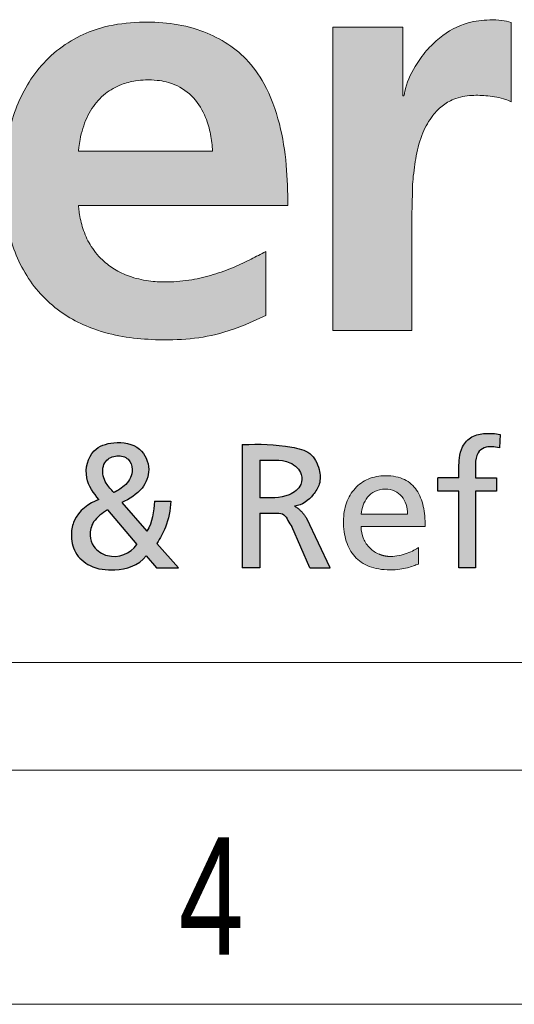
# Model space of a CAD drawing. Header units: millimetres. Extents: x 15 to 592, y 5 to 415.
# Tile 6 of 14: x 423 to 433, y 5 to 26. Entities that reach past the tile are written whole.
import ezdxf

# ---------------------------------------------------------------- set-up
doc = ezdxf.new("R2010")
doc.units = ezdxf.units.MM
doc.layers.add('FORMAT', color=7, linetype='Continuous')
doc.styles.add('SLDTEXTSTYLE2', font='TXT', dxfattribs={"width": 0.75})

# ---------------------------------------------------------------- blocks, each defined once
blk = doc.blocks.new('LOGO_sombreado')
at = {"linetype": 'Continuous'}
h = blk.add_hatch(color=7, dxfattribs=at)
edge = h.paths.add_edge_path(flags=0)
edge.add_spline(control_points=[(24.60712522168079, 9.759377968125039), (24.60084025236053, 10.04717214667), (24.58808143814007, 10.63140928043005), (24.4483331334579, 11.51480830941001), (24.16775047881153, 12.29438666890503), (23.63810624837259, 13.04082795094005), (22.71006394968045, 13.59784612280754), (21.61972812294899, 13.71112289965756), (20.74532033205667, 13.60871058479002), (19.95692113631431, 13.3258554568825), (19.18152765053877, 12.69036116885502), (18.67655855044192, 11.65245666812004), (18.49460710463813, 10.56853829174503), (18.53296259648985, 9.483342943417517), (18.85169941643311, 8.409212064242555), (19.55846350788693, 7.538763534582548), (20.59117119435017, 7.007154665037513), (21.84586570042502, 6.84303111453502), (23.09672385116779, 6.936289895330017), (23.83871005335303, 7.273216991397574), (24.13211671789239, 7.406449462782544)], knot_values=[2, 2, 2, 2, 2.0466358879, 2.0946732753, 2.1444687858, 2.1794892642, 2.2412966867, 2.3128243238, 2.3533943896, 2.3832297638, 2.4477269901, 2.5097264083, 2.566318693, 2.6245448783, 2.6846055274, 2.7447722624, 2.8007983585, 2.8685466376, 2.9480188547, 3, 3, 3, 3], weights=[1, 1, 1, 1, 1, 1, 1, 1, 1, 1, 1, 1, 1, 1, 1, 1, 1, 1, 1, 1, 1], degree=3, periodic=0)
edge.add_line((24.13211671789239, 7.406449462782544), (24.13211671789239, 8.77710842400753))
edge.add_spline(control_points=[(24.13211671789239, 8.77710842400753), (24.02848456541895, 8.720509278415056), (23.80741621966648, 8.599771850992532), (23.43488956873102, 8.427360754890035), (23.01401733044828, 8.27290893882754), (22.54012279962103, 8.159144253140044), (22.09226673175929, 8.115460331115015), (21.65633838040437, 8.132460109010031), (21.27940137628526, 8.211928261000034), (20.9414278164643, 8.359993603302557), (20.64225696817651, 8.572829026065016), (20.39706316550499, 8.859163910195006), (20.22889088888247, 9.21020744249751), (20.16074901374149, 9.493657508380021), (20.13611960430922, 9.675157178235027), (20.13101035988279, 9.73979611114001), (20.12946255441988, 9.759377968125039)], knot_values=[0, 0, 0, 0, 0.0704738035, 0.1503348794, 0.2448156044, 0.3376195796, 0.4405313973, 0.5123280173, 0.5973943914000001, 0.6688196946, 0.7310421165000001, 0.8151817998, 0.8907141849, 0.9612986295, 0.9882757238, 1, 1, 1, 1], weights=[1, 1, 1, 1, 1, 1, 1, 1, 1, 1, 1, 1, 1, 1, 1, 1, 1], degree=3, periodic=0)
edge.add_line((20.12946255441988, 9.759377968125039), (24.60712522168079, 9.759377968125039))
edge = h.paths.add_edge_path(flags=0)
edge.add_spline(control_points=[(20.12942845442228, 10.91600675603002), (20.13197034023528, 10.94244384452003), (20.14000717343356, 11.02603157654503), (20.16523850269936, 11.19025108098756), (20.23512850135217, 11.47717103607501), (20.3913723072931, 11.82911507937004), (20.68087640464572, 12.15580630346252), (21.01569532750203, 12.34392997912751), (21.31602564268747, 12.42002805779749), (21.57494505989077, 12.44246300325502), (21.85909407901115, 12.43384335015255), (22.22906819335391, 12.34785379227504), (22.61536934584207, 12.07570240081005), (22.8464384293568, 11.67701377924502), (22.96176469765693, 11.28179388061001), (22.98536078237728, 11.03733778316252), (22.99707223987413, 10.91600675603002)], knot_values=[0, 0, 0, 0, 0.0170748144, 0.0539864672, 0.1067005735, 0.2067150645, 0.2982378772, 0.3823201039, 0.4495018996, 0.495973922, 0.5490574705, 0.6318662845, 0.7367338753, 0.8423938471, 0.9217752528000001, 1, 1, 1, 1], weights=[1, 1, 1, 1, 1, 1, 1, 1, 1, 1, 1, 1, 1, 1, 1, 1, 1], degree=3, periodic=0)
edge.add_line((22.99707223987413, 10.91600675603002), (20.12942845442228, 10.91600675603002))
h = blk.add_hatch(color=7, dxfattribs=at)
edge = h.paths.add_edge_path(flags=0)
edge.add_line((25.56666912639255, 7.089933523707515), (27.25407800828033, 7.089933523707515))
edge.add_line((27.25407800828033, 7.089933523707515), (27.25407800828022, 9.547035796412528))
edge.add_spline(control_points=[(27.25407800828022, 9.547035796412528), (27.25807129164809, 9.661792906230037), (27.26701173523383, 9.918719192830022), (27.26606588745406, 10.26252550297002), (27.3112454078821, 10.56954758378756), (27.35579551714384, 10.90543890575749), (27.46064290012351, 11.29154017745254), (27.66374695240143, 11.649460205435), (27.89355153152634, 11.89276008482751), (28.17688044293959, 12.05500427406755), (28.51917400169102, 12.12085438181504), (28.82967509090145, 12.10365065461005), (29.06963984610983, 12.07401352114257), (29.23835893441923, 12.03432562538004), (29.33764413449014, 11.99104389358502), (29.37735635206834, 11.97373201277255)], knot_values=[0, 0, 0, 0, 0.0853450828, 0.1910765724, 0.2548287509, 0.3156026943, 0.4429814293, 0.5492431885, 0.6180032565, 0.6892624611, 0.7881560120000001, 0.8719983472, 0.9196240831, 0.9678511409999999, 1, 1, 1, 1], weights=[1, 1, 1, 1, 1, 1, 1, 1, 1, 1, 1, 1, 1, 1, 1, 1], degree=3, periodic=0)
edge.add_line((29.37735635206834, 11.97373201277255), (29.37735635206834, 13.66697864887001))
edge.add_spline(control_points=[(29.37735635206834, 13.66697864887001), (29.31148579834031, 13.68225862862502), (29.1608955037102, 13.71719103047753), (28.85016152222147, 13.7240570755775), (28.37476220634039, 13.67362243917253), (27.90896653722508, 13.41379787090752), (27.55320561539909, 13.06126013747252), (27.28255305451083, 12.68670994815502), (27.13086461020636, 12.34791036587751), (27.09164913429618, 12.1281580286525), (27.08628116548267, 12.09807746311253)], knot_values=[2, 2, 2, 2, 2.0653618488, 2.1494273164, 2.2998360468, 2.5238180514, 2.6481689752, 2.7837910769, 2.9704044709, 3, 3, 3, 3], weights=[1, 1, 1, 1, 1, 1, 1, 1, 1, 1, 1], degree=3, periodic=0)
edge.add_line((27.08628116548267, 12.09807746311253), (27.08610654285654, 12.09709892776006))
edge.add_line((27.08610654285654, 12.09709892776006), (27.0618415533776, 12.09709892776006))
edge.add_line((27.0618415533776, 12.09709892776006), (27.06184155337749, 13.56685902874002))
edge.add_line((27.06184155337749, 13.56685902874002), (25.56666912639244, 13.56685902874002))
edge.add_line((25.56666912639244, 13.56685902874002), (25.56666912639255, 7.089933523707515))
h = blk.add_hatch(color=7, dxfattribs=at)
edge = h.paths.add_edge_path(flags=0)
edge.add_spline(control_points=[(28.6121432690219, 3.94319634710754), (28.61294525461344, 4.042661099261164), (28.60772485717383, 4.216658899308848), (28.63066493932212, 4.468455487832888), (28.84041360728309, 4.634990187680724), (29.02176667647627, 4.606110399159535), (29.12421816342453, 4.583864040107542)], knot_values=[0, 0, 0, 0, 0.2854310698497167, 0.5205446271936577, 0.6849993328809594, 1, 1, 1, 1], weights=[1, 1, 1, 1, 1, 1, 1], degree=3, periodic=0)
edge.add_line((29.12421816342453, 4.583864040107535), (29.1397484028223, 4.869451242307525))
edge.add_spline(control_points=[(29.1397484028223, 4.869451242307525), (29.03610841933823, 4.887747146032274), (28.83366845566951, 4.903477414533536), (28.52501042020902, 4.847695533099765), (28.32414999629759, 4.627031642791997), (28.25289410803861, 4.30933728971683), (28.25867048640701, 4.085311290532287), (28.25863310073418, 3.943196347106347)], knot_values=[0, 0, 0, 0, 0.1997988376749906, 0.3894495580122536, 0.5735241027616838, 0.7289501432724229, 1, 1, 1, 1], weights=[1, 1, 1, 1, 1, 1, 1, 1], degree=3, periodic=0)
edge.add_line((28.25863310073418, 3.943196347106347), (27.80656539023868, 3.943196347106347))
edge.add_line((27.80656539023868, 3.943196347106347), (27.80656539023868, 3.657126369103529))
edge.add_line((27.80656539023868, 3.657126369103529), (28.25863266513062, 3.657126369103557))
edge.add_line((28.25863266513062, 3.657126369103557), (28.25863266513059, 2.022644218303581))
edge.add_line((28.25863266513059, 2.022644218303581), (28.61214285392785, 2.022644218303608))
edge.add_line((28.61214285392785, 2.022644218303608), (28.61214285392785, 3.657126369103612))
edge.add_line((28.61214285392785, 3.657126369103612), (29.06421012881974, 3.657126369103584))
edge.add_line((29.06421012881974, 3.657126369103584), (29.06421012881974, 3.94319634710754))
edge.add_line((29.06421012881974, 3.94319634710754), (28.6121432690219, 3.94319634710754))
h = blk.add_hatch(color=7, dxfattribs=at)
edge = h.paths.add_edge_path(flags=0)
edge.add_spline(control_points=[(21.80518499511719, 2.542211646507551), (21.87715258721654, 2.650277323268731), (22.03221727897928, 2.933266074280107), (22.09147354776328, 3.253403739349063), (22.10612114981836, 3.44187780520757)], knot_values=[0, 0, 0, 0, 0.4065839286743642, 1, 1, 1, 1], weights=[1, 1, 1, 1, 1], degree=3, periodic=0)
edge.add_line((22.10612114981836, 3.441877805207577), (21.75261181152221, 3.442482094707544))
edge.add_spline(control_points=[(21.75261181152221, 3.442482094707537), (21.73771256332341, 3.223558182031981), (21.71383364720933, 2.995582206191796), (21.590480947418, 2.80556099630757)], knot_values=[0, 0, 0, 0, 1, 1, 1, 1], weights=[1, 1, 1, 1], degree=3, periodic=0)
edge.add_line((21.59048094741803, 2.80556099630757), (21.05568476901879, 3.41589335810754))
edge.add_spline(control_points=[(21.05568476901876, 3.41589335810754), (21.21405843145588, 3.49108382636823), (21.50401468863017, 3.656432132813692), (21.6971531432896, 4.135566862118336), (21.46527757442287, 4.649830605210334), (20.91634414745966, 4.739435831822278), (20.3687136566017, 4.557154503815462), (20.21852997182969, 3.932741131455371), (20.45354487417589, 3.615640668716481), (20.56548515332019, 3.480068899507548)], knot_values=[0, 0, 0, 0, 0.1490557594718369, 0.2667255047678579, 0.3997881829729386, 0.5586868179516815, 0.6849578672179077, 0.8509330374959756, 1, 1, 1, 1], weights=[1, 1, 1, 1, 1, 1, 1, 1, 1, 1], degree=3, periodic=0)
edge.add_spline(control_points=[(20.56548515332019, 3.480068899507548), (20.35092752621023, 3.401936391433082), (20.04367555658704, 3.175232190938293), (19.95698732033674, 2.707680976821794), (20.02666153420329, 2.324769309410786), (20.3941320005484, 2.005132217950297), (20.98353484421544, 1.941171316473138), (21.41004107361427, 2.065528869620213), (21.5785764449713, 2.278258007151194)], knot_values=[0, 0, 0, 0, 0.2281589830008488, 0.3202652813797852, 0.4488884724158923, 0.5851883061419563, 0.7570426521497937, 1, 1, 1, 1], weights=[1, 1, 1, 1, 1, 1, 1, 1, 1], degree=3, periodic=0)
edge.add_line((21.57857644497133, 2.278258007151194), (21.79382435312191, 2.02264356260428))
edge.add_line((21.79382435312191, 2.02264356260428), (22.26408241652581, 2.02264356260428))
edge.add_line((22.26408241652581, 2.02264356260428), (21.80518499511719, 2.542211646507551))
edge = h.paths.add_edge_path(flags=0)
edge.add_spline(control_points=[(21.37910049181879, 2.515622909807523), (21.24077429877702, 2.319796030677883), (20.84880579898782, 2.17311589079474), (20.44699734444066, 2.429463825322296), (20.35015849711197, 2.72723700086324), (20.43540659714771, 3.053012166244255), (20.64409038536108, 3.183991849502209), (20.74640941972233, 3.257569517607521)], knot_values=[0, 0, 0, 0, 0.3539609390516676, 0.5292754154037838, 0.6541513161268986, 0.8034518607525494, 1, 1, 1, 1], weights=[1, 1, 1, 1, 1, 1, 1, 1], degree=3, periodic=0)
edge.add_line((20.74640941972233, 3.257569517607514), (21.37910049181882, 2.515622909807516))
edge = h.paths.add_edge_path(flags=0)
edge.add_spline(control_points=[(20.88225369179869, 3.627273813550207), (20.82466989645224, 3.691802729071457), (20.7286787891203, 3.799371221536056), (20.6263960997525, 4.02575127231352), (20.66276279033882, 4.316230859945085), (20.94328487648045, 4.440864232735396), (21.21540433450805, 4.373629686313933), (21.3184032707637, 4.078570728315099), (21.19461075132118, 3.829591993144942), (21.055464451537, 3.73118651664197), (21.0107256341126, 3.699546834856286)], knot_values=[0, 0, 0, 0, 0.1287241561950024, 0.2145807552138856, 0.3703793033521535, 0.5029583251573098, 0.6266524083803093, 0.7444102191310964, 0.9178218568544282, 1, 1, 1, 1], weights=[1, 1, 1, 1, 1, 1, 1, 1, 1, 1, 1], degree=3, periodic=0)
edge.add_spline(control_points=[(21.0107256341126, 3.699546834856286), (20.94895017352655, 3.659036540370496), (20.88225369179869, 3.627273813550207)], knot_values=[0, 0, 0, 1, 1, 1], weights=[1, 1, 1], degree=2, periodic=0)
h = blk.add_hatch(color=7, dxfattribs=at)
edge = h.paths.add_edge_path(flags=0)
edge.add_line((24.00897634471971, 3.188218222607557), (24.36846879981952, 3.188218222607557))
edge.add_spline(control_points=[(24.36846879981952, 3.188218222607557), (24.43417487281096, 3.188218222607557), (24.57204739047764, 3.167928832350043), (24.62737304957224, 2.966254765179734), (24.68709393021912, 2.902411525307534)], knot_values=[0, 0, 0, 0, 0.3333596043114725, 1, 1, 1, 1], weights=[1, 1, 1, 1, 1], degree=3, periodic=0)
edge.add_line((24.68709393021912, 2.902411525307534), (25.07516314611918, 2.022535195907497))
edge.add_line((25.07516314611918, 2.022535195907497), (25.50612394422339, 2.022535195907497))
edge.add_line((25.50612394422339, 2.022535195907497), (25.00818043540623, 3.071690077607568))
edge.add_spline(control_points=[(25.00818043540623, 3.071690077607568), (24.91213326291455, 3.240049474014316), (24.74730285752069, 3.338875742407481)], knot_values=[0, 0, 0, 1, 1, 1], weights=[1, 1, 1], degree=2, periodic=0)
edge.add_spline(control_points=[(24.74730285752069, 3.338875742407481), (24.9167825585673, 3.354488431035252), (25.11052005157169, 3.514372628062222), (25.31044044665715, 3.815909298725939), (25.28905342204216, 4.15031328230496), (25.10735416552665, 4.51311518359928), (24.45667683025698, 4.652657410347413), (23.9979732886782, 4.671965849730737), (23.63131109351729, 4.650785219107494)], knot_values=[0, 0, 0, 0, 0.1644101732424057, 0.2524804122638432, 0.3603426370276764, 0.4947050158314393, 0.6362272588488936, 1, 1, 1, 1], weights=[1, 1, 1, 1, 1, 1, 1, 1, 1], degree=3, periodic=0)
edge.add_line((23.63131109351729, 4.650785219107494), (23.63131109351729, 2.023209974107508))
edge.add_line((23.63131109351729, 2.023209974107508), (24.00897634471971, 2.020548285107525))
edge.add_line((24.00897634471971, 2.020548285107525), (24.00897634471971, 3.188218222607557))
edge = h.paths.add_edge_path(flags=0)
edge.add_line((24.00864978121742, 3.518649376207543), (24.00864978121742, 4.319927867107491))
edge.add_spline(control_points=[(24.00864978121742, 4.319927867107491), (24.21515060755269, 4.303056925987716), (24.57492757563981, 4.384192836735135), (24.916849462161, 4.071875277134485), (24.90140032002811, 3.747590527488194), (24.54786482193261, 3.486641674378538), (24.21699973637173, 3.518563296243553), (24.00864978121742, 3.518649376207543)], knot_values=[0, 0, 0, 0, 0.2978892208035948, 0.45942292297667, 0.5557703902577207, 0.7086388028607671, 1, 1, 1, 1], weights=[1, 1, 1, 1, 1, 1, 1, 1], degree=3, periodic=0)
h = blk.add_hatch(color=7, dxfattribs=at)
edge = h.paths.add_edge_path(flags=0)
edge.add_spline(control_points=[(26.98177028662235, 2.2833340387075), (26.92218734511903, 2.270885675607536), (26.86145625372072, 2.263392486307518), (26.80314232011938, 2.263392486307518)], knot_values=[22.00002, 22.00002, 22.00002, 22.00002, 23.00002, 23.00002, 23.00002, 23.00002], weights=[1, 1, 1, 1], degree=3, periodic=0)
edge.add_arc((26.80257893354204, 2.905627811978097), 0.6422355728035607, 248.05593378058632, 270.05026142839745, ccw=False)
edge.add_arc((26.79862662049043, 2.895163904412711), 0.6310528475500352, 226.0378833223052, 248.03374273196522, ccw=False)
edge.add_arc((26.78935798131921, 2.884769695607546), 0.6171372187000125, 203.0267579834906, 225.9873849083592, ccw=False)
edge.add_spline(control_points=[(26.22139285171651, 2.643369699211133), (26.18821735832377, 2.721202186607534), (26.16960524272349, 2.808945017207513), (26.16960524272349, 2.904060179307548)], knot_values=[0, 0, 0, 0, 1, 1, 1, 1], weights=[1, 1, 1, 1], degree=3, periodic=0)
edge.add_line((26.16960524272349, 2.904060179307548), (27.54067761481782, 2.904060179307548))
edge.add_spline(control_points=[(27.54067761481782, 2.904060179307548), (27.54067761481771, 3.05839570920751), (27.52774582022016, 3.203425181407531), (27.4983773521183, 3.333951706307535)], knot_values=[2, 2, 2, 2, 3, 3, 3, 3], weights=[1, 1, 1, 1], degree=3, periodic=0)
edge.add_spline(control_points=[(27.4983773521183, 3.333951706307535), (27.46900888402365, 3.464478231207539), (27.42314331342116, 3.58074352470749), (27.35733619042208, 3.677550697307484)], knot_values=[3, 3, 3, 3, 4, 4, 4, 4], weights=[1, 1, 1, 1], degree=3, periodic=0)
edge.add_spline(control_points=[(27.35733619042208, 3.677550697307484), (27.29146863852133, 3.774478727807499), (27.20559910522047, 3.852069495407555), (27.09616228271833, 3.905488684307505)], knot_values=[4, 4, 4, 4, 5, 5, 5, 5], weights=[1, 1, 1, 1], degree=3, periodic=0)
edge.add_spline(control_points=[(27.09616228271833, 3.905488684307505), (26.9867254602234, 3.958907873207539), (26.85366091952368, 3.988034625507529), (26.69358463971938, 3.988034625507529), (26.55792165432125, 3.988034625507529), (26.43380059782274, 3.962896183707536), (26.32394077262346, 3.916245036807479)], knot_values=[5, 5, 5, 5, 6, 6, 6, 7, 7, 7, 7], weights=[1, 1, 1, 1, 1, 1, 1], degree=3, periodic=0)
edge.add_spline(control_points=[(26.32394077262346, 3.916245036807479), (26.21408094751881, 3.8697147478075), (26.11854278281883, 3.801671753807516), (26.03992472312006, 3.715741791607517)], knot_values=[7, 7, 7, 7, 8, 8, 8, 8], weights=[1, 1, 1, 1], degree=3, periodic=0)
edge.add_spline(control_points=[(26.03992472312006, 3.715741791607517), (25.96136709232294, 3.629932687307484), (25.89972956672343, 3.526357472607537), (25.81573333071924, 3.290926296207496), (25.79337462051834, 3.159191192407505), (25.79337462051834, 3.016941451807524), (25.79337462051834, 2.860430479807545), (25.81289317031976, 2.71733473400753), (25.85283670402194, 2.590554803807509)], knot_values=[8, 8, 8, 8, 9, 9, 10, 10, 10, 11, 11, 11, 11], weights=[1, 1, 1, 1, 1, 1, 1, 1, 1], degree=3, periodic=0)
edge.add_spline(control_points=[(25.85283670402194, 2.590554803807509), (25.89278023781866, 2.463774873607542), (25.95314875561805, 2.353310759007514), (26.03478826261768, 2.262425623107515)], knot_values=[11, 11, 11, 11, 12, 12, 12, 12], weights=[1, 1, 1, 1], degree=3, periodic=0)
edge.add_spline(control_points=[(26.03478826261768, 2.262425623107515), (26.11642776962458, 2.171540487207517), (26.2193986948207, 2.10035518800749), (26.34460747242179, 2.051770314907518)], knot_values=[12, 12, 12, 12, 13, 13, 13, 13], weights=[1, 1, 1, 1], degree=3, periodic=0)
edge.add_spline(control_points=[(26.34460747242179, 2.051770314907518), (26.46981625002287, 2.003185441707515), (26.61714202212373, 1.977321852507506), (26.78767250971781, 1.977321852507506), (26.86683442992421, 1.977321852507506), (26.93590471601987, 1.982035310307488), (26.99699838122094, 1.989770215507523)], knot_values=[13, 13, 13, 13, 14, 14, 14, 15, 15, 15, 15], weights=[1, 1, 1, 1, 1, 1, 1], degree=3, periodic=0)
edge.add_spline(control_points=[(26.99699838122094, 1.989770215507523), (27.05809204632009, 1.997625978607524), (27.11132994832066, 2.00850318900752), (27.1588271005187, 2.020951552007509)], knot_values=[15, 15, 15, 15, 16, 16, 16, 16], weights=[1, 1, 1, 1], degree=3, periodic=0)
edge.add_spline(control_points=[(27.1588271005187, 2.020951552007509), (27.20632425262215, 2.033399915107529), (27.24826194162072, 2.04729857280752), (27.2866947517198, 2.061318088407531)], knot_values=[16, 16, 16, 16, 17, 17, 17, 17], weights=[1, 1, 1, 1], degree=3, periodic=0)
edge.add_spline(control_points=[(27.2866947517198, 2.061318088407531), (27.32512756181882, 2.075095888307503), (27.36017635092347, 2.088994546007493), (27.39407699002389, 2.101201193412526)], knot_values=[17, 17, 17, 17, 18, 18, 18, 18], weights=[1, 1, 1, 1], degree=3, periodic=0)
edge.add_line((27.39407699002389, 2.101201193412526), (27.39407699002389, 2.455314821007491))
edge.add_spline(control_points=[(27.39407699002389, 2.455314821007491), (27.372503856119, 2.437427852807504), (27.33932836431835, 2.41664029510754), (27.2981158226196, 2.395248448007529)], knot_values=[19.00002, 19.00002, 19.00002, 19.00002, 20.00002, 20.00002, 20.00002, 20.00002], weights=[1, 1, 1, 1], degree=3, periodic=0)
edge.add_spline(control_points=[(27.2981158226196, 2.395248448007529), (27.2569032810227, 2.373856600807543), (27.20759326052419, 2.352102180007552), (27.1536906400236, 2.332644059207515)], knot_values=[20.00002, 20.00002, 20.00002, 20.00002, 21.00002, 21.00002, 21.00002, 21.00002], weights=[1, 1, 1, 1], degree=3, periodic=0)
edge.add_spline(control_points=[(27.1536906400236, 2.332644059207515), (27.0998484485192, 2.313185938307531), (27.04135322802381, 2.295782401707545), (26.98177028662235, 2.2833340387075)], knot_values=[21.00002, 21.00002, 21.00002, 21.00002, 22.00002, 22.00002, 22.00002, 22.00002], weights=[1, 1, 1, 1], degree=3, periodic=0)
edge = h.paths.add_edge_path(flags=0)
edge.add_line((27.16444699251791, 3.166926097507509), (26.91578187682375, 3.166926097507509))
edge.add_line((26.91578187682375, 3.166926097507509), (26.16960524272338, 3.166926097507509))
edge.add_spline(control_points=[(26.16960524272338, 3.166926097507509), (26.17625242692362, 3.229167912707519), (26.19021151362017, 3.293826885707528), (26.2128119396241, 3.355706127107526)], knot_values=[0, 0, 0, 0, 1, 1, 1, 1], weights=[1, 1, 1, 1], degree=3, periodic=0)
edge.add_spline(control_points=[(26.2128119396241, 3.355706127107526), (26.23535193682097, 3.417585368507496), (26.26665413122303, 3.476684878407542), (26.30786667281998, 3.528049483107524)], knot_values=[1, 1, 1, 1, 2, 2, 2, 2], weights=[1, 1, 1, 1], degree=3, periodic=0)
edge.add_spline(control_points=[(26.30786667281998, 3.528049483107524), (26.34913964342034, 3.579414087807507), (26.40044381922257, 3.623043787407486), (26.46304820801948, 3.653741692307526)], knot_values=[2, 2, 2, 2, 3, 3, 3, 3], weights=[1, 1, 1, 1], degree=3, periodic=0)
edge.add_spline(control_points=[(26.46304820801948, 3.653741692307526), (26.52565259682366, 3.684560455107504), (26.59967805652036, 3.702447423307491), (26.6863935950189, 3.702447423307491), (26.76259449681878, 3.702447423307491), (26.8305770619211, 3.687340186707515), (26.88967657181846, 3.660147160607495)], knot_values=[3, 3, 3, 3, 4, 4, 4, 5, 5, 5, 5], weights=[1, 1, 1, 1, 1, 1, 1], degree=3, periodic=0)
edge.add_spline(control_points=[(26.88967657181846, 3.660147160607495), (26.94877608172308, 3.632954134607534), (26.9990529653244, 3.593554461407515), (27.03972164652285, 3.545090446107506)], knot_values=[5, 5, 5, 5, 6, 6, 6, 6], weights=[1, 1, 1, 1], degree=3, periodic=0)
edge.add_spline(control_points=[(27.03972164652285, 3.545090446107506), (27.08039032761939, 3.496505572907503), (27.11157166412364, 3.438735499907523), (27.13260093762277, 3.374801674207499)], knot_values=[6, 6, 6, 6, 7, 7, 7, 7], weights=[1, 1, 1, 1], degree=3, periodic=0)
edge.add_spline(control_points=[(27.13260093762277, 3.374801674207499), (27.15363021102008, 3.31074699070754), (27.16444699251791, 3.24052855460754), (27.16444699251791, 3.166926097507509)], knot_values=[7, 7, 7, 7, 8, 8, 8, 8], weights=[1, 1, 1, 1], degree=3, periodic=0)
h = blk.add_hatch(color=7, dxfattribs=at)
edge = h.paths.add_edge_path(flags=0)
edge.add_spline(control_points=[(26.98177028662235, 2.2833340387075), (26.92218734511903, 2.270885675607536), (26.86145625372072, 2.263392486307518), (26.80314232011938, 2.263392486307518)], knot_values=[22.00002, 22.00002, 22.00002, 22.00002, 23.00002, 23.00002, 23.00002, 23.00002], weights=[1, 1, 1, 1], degree=3, periodic=0)
edge.add_arc((26.80257893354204, 2.905627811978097), 0.6422355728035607, 248.05593378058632, 270.05026142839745, ccw=False)
edge.add_arc((26.79862662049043, 2.895163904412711), 0.6310528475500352, 226.0378833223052, 248.03374273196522, ccw=False)
edge.add_arc((26.78935798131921, 2.884769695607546), 0.6171372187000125, 203.0267579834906, 225.9873849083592, ccw=False)
edge.add_spline(control_points=[(26.22139285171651, 2.643369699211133), (26.18821735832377, 2.721202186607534), (26.16960524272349, 2.808945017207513), (26.16960524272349, 2.904060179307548)], knot_values=[0, 0, 0, 0, 1, 1, 1, 1], weights=[1, 1, 1, 1], degree=3, periodic=0)
edge.add_line((26.16960524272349, 2.904060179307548), (27.54067761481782, 2.904060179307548))
edge.add_spline(control_points=[(27.54067761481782, 2.904060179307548), (27.54067761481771, 3.05839570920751), (27.52774582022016, 3.203425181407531), (27.4983773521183, 3.333951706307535)], knot_values=[2, 2, 2, 2, 3, 3, 3, 3], weights=[1, 1, 1, 1], degree=3, periodic=0)
edge.add_spline(control_points=[(27.4983773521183, 3.333951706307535), (27.46900888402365, 3.464478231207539), (27.42314331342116, 3.58074352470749), (27.35733619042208, 3.677550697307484)], knot_values=[3, 3, 3, 3, 4, 4, 4, 4], weights=[1, 1, 1, 1], degree=3, periodic=0)
edge.add_spline(control_points=[(27.35733619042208, 3.677550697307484), (27.29146863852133, 3.774478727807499), (27.20559910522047, 3.852069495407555), (27.09616228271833, 3.905488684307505)], knot_values=[4, 4, 4, 4, 5, 5, 5, 5], weights=[1, 1, 1, 1], degree=3, periodic=0)
edge.add_spline(control_points=[(27.09616228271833, 3.905488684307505), (26.9867254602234, 3.958907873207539), (26.85366091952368, 3.988034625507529), (26.69358463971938, 3.988034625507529), (26.55792165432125, 3.988034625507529), (26.43380059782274, 3.962896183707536), (26.32394077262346, 3.916245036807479)], knot_values=[5, 5, 5, 5, 6, 6, 6, 7, 7, 7, 7], weights=[1, 1, 1, 1, 1, 1, 1], degree=3, periodic=0)
edge.add_spline(control_points=[(26.32394077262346, 3.916245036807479), (26.21408094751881, 3.8697147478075), (26.11854278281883, 3.801671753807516), (26.03992472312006, 3.715741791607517)], knot_values=[7, 7, 7, 7, 8, 8, 8, 8], weights=[1, 1, 1, 1], degree=3, periodic=0)
edge.add_spline(control_points=[(26.03992472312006, 3.715741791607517), (25.96136709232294, 3.629932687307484), (25.89972956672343, 3.526357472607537), (25.81573333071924, 3.290926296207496), (25.79337462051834, 3.159191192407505), (25.79337462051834, 3.016941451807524), (25.79337462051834, 2.860430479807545), (25.81289317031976, 2.71733473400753), (25.85283670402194, 2.590554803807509)], knot_values=[8, 8, 8, 8, 9, 9, 10, 10, 10, 11, 11, 11, 11], weights=[1, 1, 1, 1, 1, 1, 1, 1, 1], degree=3, periodic=0)
edge.add_spline(control_points=[(25.85283670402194, 2.590554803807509), (25.89278023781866, 2.463774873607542), (25.95314875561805, 2.353310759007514), (26.03478826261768, 2.262425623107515)], knot_values=[11, 11, 11, 11, 12, 12, 12, 12], weights=[1, 1, 1, 1], degree=3, periodic=0)
edge.add_spline(control_points=[(26.03478826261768, 2.262425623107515), (26.11642776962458, 2.171540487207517), (26.2193986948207, 2.10035518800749), (26.34460747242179, 2.051770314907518)], knot_values=[12, 12, 12, 12, 13, 13, 13, 13], weights=[1, 1, 1, 1], degree=3, periodic=0)
edge.add_spline(control_points=[(26.34460747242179, 2.051770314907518), (26.46981625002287, 2.003185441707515), (26.61714202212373, 1.977321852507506), (26.78767250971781, 1.977321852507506), (26.86683442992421, 1.977321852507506), (26.93590471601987, 1.982035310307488), (26.99699838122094, 1.989770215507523)], knot_values=[13, 13, 13, 13, 14, 14, 14, 15, 15, 15, 15], weights=[1, 1, 1, 1, 1, 1, 1], degree=3, periodic=0)
edge.add_spline(control_points=[(26.99699838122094, 1.989770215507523), (27.05809204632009, 1.997625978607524), (27.11132994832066, 2.00850318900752), (27.1588271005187, 2.020951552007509)], knot_values=[15, 15, 15, 15, 16, 16, 16, 16], weights=[1, 1, 1, 1], degree=3, periodic=0)
edge.add_spline(control_points=[(27.1588271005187, 2.020951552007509), (27.20632425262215, 2.033399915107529), (27.24826194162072, 2.04729857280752), (27.2866947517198, 2.061318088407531)], knot_values=[16, 16, 16, 16, 17, 17, 17, 17], weights=[1, 1, 1, 1], degree=3, periodic=0)
edge.add_spline(control_points=[(27.2866947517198, 2.061318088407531), (27.32512756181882, 2.075095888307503), (27.36017635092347, 2.088994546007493), (27.39407699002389, 2.101201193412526)], knot_values=[17, 17, 17, 17, 18, 18, 18, 18], weights=[1, 1, 1, 1], degree=3, periodic=0)
edge.add_line((27.39407699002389, 2.101201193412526), (27.39407699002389, 2.455314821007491))
edge.add_spline(control_points=[(27.39407699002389, 2.455314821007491), (27.372503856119, 2.437427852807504), (27.33932836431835, 2.41664029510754), (27.2981158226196, 2.395248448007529)], knot_values=[19.00002, 19.00002, 19.00002, 19.00002, 20.00002, 20.00002, 20.00002, 20.00002], weights=[1, 1, 1, 1], degree=3, periodic=0)
edge.add_spline(control_points=[(27.2981158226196, 2.395248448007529), (27.2569032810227, 2.373856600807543), (27.20759326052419, 2.352102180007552), (27.1536906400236, 2.332644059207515)], knot_values=[20.00002, 20.00002, 20.00002, 20.00002, 21.00002, 21.00002, 21.00002, 21.00002], weights=[1, 1, 1, 1], degree=3, periodic=0)
edge.add_spline(control_points=[(27.1536906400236, 2.332644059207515), (27.0998484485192, 2.313185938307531), (27.04135322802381, 2.295782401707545), (26.98177028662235, 2.2833340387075)], knot_values=[21.00002, 21.00002, 21.00002, 21.00002, 22.00002, 22.00002, 22.00002, 22.00002], weights=[1, 1, 1, 1], degree=3, periodic=0)
edge = h.paths.add_edge_path(flags=0)
edge.add_line((27.16444699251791, 3.166926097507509), (26.91578187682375, 3.166926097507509))
edge.add_line((26.91578187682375, 3.166926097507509), (26.16960524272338, 3.166926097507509))
edge.add_spline(control_points=[(26.16960524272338, 3.166926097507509), (26.17625242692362, 3.229167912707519), (26.19021151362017, 3.293826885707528), (26.2128119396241, 3.355706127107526)], knot_values=[0, 0, 0, 0, 1, 1, 1, 1], weights=[1, 1, 1, 1], degree=3, periodic=0)
edge.add_spline(control_points=[(26.2128119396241, 3.355706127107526), (26.23535193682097, 3.417585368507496), (26.26665413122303, 3.476684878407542), (26.30786667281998, 3.528049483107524)], knot_values=[1, 1, 1, 1, 2, 2, 2, 2], weights=[1, 1, 1, 1], degree=3, periodic=0)
edge.add_spline(control_points=[(26.30786667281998, 3.528049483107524), (26.34913964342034, 3.579414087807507), (26.40044381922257, 3.623043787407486), (26.46304820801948, 3.653741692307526)], knot_values=[2, 2, 2, 2, 3, 3, 3, 3], weights=[1, 1, 1, 1], degree=3, periodic=0)
edge.add_spline(control_points=[(26.46304820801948, 3.653741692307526), (26.52565259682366, 3.684560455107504), (26.59967805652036, 3.702447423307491), (26.6863935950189, 3.702447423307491), (26.76259449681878, 3.702447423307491), (26.8305770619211, 3.687340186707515), (26.88967657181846, 3.660147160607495)], knot_values=[3, 3, 3, 3, 4, 4, 4, 5, 5, 5, 5], weights=[1, 1, 1, 1, 1, 1, 1], degree=3, periodic=0)
edge.add_spline(control_points=[(26.88967657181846, 3.660147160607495), (26.94877608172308, 3.632954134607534), (26.9990529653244, 3.593554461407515), (27.03972164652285, 3.545090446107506)], knot_values=[5, 5, 5, 5, 6, 6, 6, 6], weights=[1, 1, 1, 1], degree=3, periodic=0)
edge.add_spline(control_points=[(27.03972164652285, 3.545090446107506), (27.08039032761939, 3.496505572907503), (27.11157166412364, 3.438735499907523), (27.13260093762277, 3.374801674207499)], knot_values=[6, 6, 6, 6, 7, 7, 7, 7], weights=[1, 1, 1, 1], degree=3, periodic=0)
edge.add_spline(control_points=[(27.13260093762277, 3.374801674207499), (27.15363021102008, 3.31074699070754), (27.16444699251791, 3.24052855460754), (27.16444699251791, 3.166926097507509)], knot_values=[7, 7, 7, 7, 8, 8, 8, 8], weights=[1, 1, 1, 1], degree=3, periodic=0)
at = {"color": 7, "linetype": 'Continuous', "lineweight": 18}
for p, q in [((27.16444699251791, 3.166926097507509), (26.91578187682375, 3.166926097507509)), ((0, 1.387778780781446e-14), (72.50000000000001, 1.387778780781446e-14))]:
    blk.add_line(p, q, dxfattribs=at)
for centre, radius, start, end in [((26.78935798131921, 2.884769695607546), 0.6171372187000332, 203.0267579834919, 225.9873849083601), ((26.79862662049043, 2.895163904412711), 0.6310528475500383, 226.0378833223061, 248.0337427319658)]:
    blk.add_arc(centre, radius, start, end, dxfattribs=at)
at = {"color": 8, "linetype": 'Continuous', "lineweight": 0}
for points, knots in [([(24.60712522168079, 9.759377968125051), (24.60084025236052, 10.04717214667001), (24.58808143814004, 10.63140928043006), (24.44833313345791, 11.51480830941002), (24.16775047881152, 12.29438666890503), (23.63810624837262, 13.04082795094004), (22.71006394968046, 13.59784612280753), (21.619728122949, 13.71112289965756), (20.74532033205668, 13.60871058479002), (19.95692113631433, 13.32585545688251), (19.18152765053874, 12.69036116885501), (18.67655855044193, 11.65245666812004), (18.4946071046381, 10.56853829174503), (18.53296259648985, 9.483342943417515), (18.85169941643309, 8.409212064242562), (19.55846350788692, 7.538763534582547), (20.59117119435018, 7.007154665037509), (21.84586570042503, 6.843031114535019), (23.0967238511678, 6.936289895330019), (23.83871005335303, 7.273216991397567), (24.13211671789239, 7.406449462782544)], [2, 2, 2, 2, 2.0466358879, 2.0946732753, 2.1444687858, 2.1794892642, 2.2412966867, 2.3128243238, 2.3533943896, 2.3832297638, 2.4477269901, 2.5097264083, 2.566318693, 2.6245448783, 2.6846055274, 2.7447722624, 2.8007983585, 2.8685466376, 2.9480188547, 3, 3, 3, 3]), ([(29.37735635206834, 13.66697864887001), (29.31148579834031, 13.68225862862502), (29.1608955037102, 13.71719103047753), (28.85016152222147, 13.7240570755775), (28.37476220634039, 13.67362243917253), (27.90896653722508, 13.41379787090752), (27.55320561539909, 13.06126013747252), (27.28255305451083, 12.68670994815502), (27.13086461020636, 12.34791036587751), (27.09164913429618, 12.1281580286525), (27.08628116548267, 12.09807746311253)], [2, 2, 2, 2, 2.0653618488, 2.1494273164, 2.2998360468, 2.5238180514, 2.6481689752, 2.7837910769, 2.9704044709, 3, 3, 3, 3]), ([(20.12942845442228, 10.91600675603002), (20.13197034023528, 10.94244384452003), (20.14000717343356, 11.02603157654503), (20.16523850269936, 11.19025108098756), (20.23512850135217, 11.47717103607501), (20.3913723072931, 11.82911507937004), (20.68087640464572, 12.15580630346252), (21.01569532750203, 12.34392997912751), (21.31602564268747, 12.42002805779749), (21.57494505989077, 12.44246300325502), (21.85909407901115, 12.43384335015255), (22.22906819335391, 12.34785379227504), (22.61536934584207, 12.07570240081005), (22.8464384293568, 11.67701377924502), (22.96176469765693, 11.28179388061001), (22.98536078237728, 11.03733778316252), (22.99707223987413, 10.91600675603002)], [0, 0, 0, 0, 0.0170748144, 0.0539864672, 0.1067005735, 0.2067150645, 0.2982378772, 0.3823201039, 0.4495018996, 0.495973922, 0.5490574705, 0.6318662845, 0.7367338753, 0.8423938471, 0.9217752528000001, 1, 1, 1, 1]), ([(27.25407800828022, 9.547035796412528), (27.25807129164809, 9.661792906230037), (27.26701173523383, 9.918719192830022), (27.26606588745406, 10.26252550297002), (27.3112454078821, 10.56954758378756), (27.35579551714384, 10.90543890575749), (27.46064290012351, 11.29154017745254), (27.66374695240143, 11.649460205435), (27.89355153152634, 11.89276008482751), (28.17688044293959, 12.05500427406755), (28.51917400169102, 12.12085438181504), (28.82967509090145, 12.10365065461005), (29.06963984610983, 12.07401352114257), (29.23835893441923, 12.03432562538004), (29.33764413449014, 11.99104389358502), (29.37735635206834, 11.97373201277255)], [0, 0, 0, 0, 0.0853450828, 0.1910765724, 0.2548287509, 0.3156026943, 0.4429814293, 0.5492431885, 0.6180032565, 0.6892624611, 0.7881560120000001, 0.8719983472, 0.9196240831, 0.9678511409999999, 1, 1, 1, 1]), ([(24.13211671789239, 8.77710842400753), (24.02848456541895, 8.720509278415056), (23.80741621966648, 8.599771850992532), (23.43488956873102, 8.427360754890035), (23.01401733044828, 8.27290893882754), (22.54012279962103, 8.159144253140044), (22.09226673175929, 8.115460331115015), (21.65633838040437, 8.132460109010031), (21.27940137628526, 8.211928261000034), (20.9414278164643, 8.359993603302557), (20.64225696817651, 8.572829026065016), (20.39706316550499, 8.859163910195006), (20.22889088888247, 9.21020744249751), (20.16074901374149, 9.493657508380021), (20.13611960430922, 9.675157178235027), (20.13101035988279, 9.73979611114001), (20.12946255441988, 9.759377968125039)], [0, 0, 0, 0, 0.0704738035, 0.1503348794, 0.2448156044, 0.3376195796, 0.4405313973, 0.5123280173, 0.5973943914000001, 0.6688196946, 0.7310421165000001, 0.8151817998, 0.8907141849, 0.9612986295, 0.9882757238, 1, 1, 1, 1]), ([(27.09616228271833, 3.905488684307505), (26.9867254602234, 3.958907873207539), (26.85366091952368, 3.988034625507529), (26.69358463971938, 3.988034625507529), (26.55792165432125, 3.988034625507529), (26.43380059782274, 3.962896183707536), (26.32394077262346, 3.916245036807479)], [5, 5, 5, 5, 6, 6, 6, 7, 7, 7, 7]), ([(26.03992472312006, 3.715741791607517), (25.96136709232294, 3.629932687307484), (25.89972956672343, 3.526357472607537), (25.81573333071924, 3.290926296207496), (25.79337462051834, 3.159191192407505), (25.79337462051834, 3.016941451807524), (25.79337462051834, 2.860430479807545), (25.81289317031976, 2.71733473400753), (25.85283670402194, 2.590554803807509)], [8, 8, 8, 8, 9, 9, 10, 10, 10, 11, 11, 11, 11]), ([(26.46304820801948, 3.653741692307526), (26.52565259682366, 3.684560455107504), (26.59967805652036, 3.702447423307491), (26.6863935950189, 3.702447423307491), (26.76259449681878, 3.702447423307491), (26.8305770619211, 3.687340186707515), (26.88967657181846, 3.660147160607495)], [3, 3, 3, 3, 4, 4, 4, 5, 5, 5, 5]), ([(26.34460747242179, 2.051770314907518), (26.46981625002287, 2.003185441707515), (26.61714202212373, 1.977321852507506), (26.78767250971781, 1.977321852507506), (26.86683442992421, 1.977321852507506), (26.93590471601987, 1.982035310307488), (26.99699838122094, 1.989770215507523)], [13, 13, 13, 13, 14, 14, 14, 15, 15, 15, 15])]:
    blk.add_open_spline(points, degree=3, knots=knots, dxfattribs=at)
for points in [[(29.37735635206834, 11.97373201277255), (29.37735635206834, 12.53814755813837), (29.37735635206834, 13.10256310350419), (29.37735635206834, 13.66697864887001)], [(27.06184155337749, 13.56685902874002), (26.56345074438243, 13.56685902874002), (26.06505993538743, 13.56685902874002), (25.56666912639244, 13.56685902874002)], [(25.56666912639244, 13.56685902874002), (25.56666912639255, 11.40788386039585), (25.56666912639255, 9.248908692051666), (25.56666912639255, 7.089933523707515)], [(27.0618415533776, 12.09709892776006), (27.06184155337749, 12.58701896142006), (27.06184155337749, 13.07693899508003), (27.06184155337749, 13.56685902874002)], [(27.08610654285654, 12.09709892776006), (27.07801821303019, 12.09709892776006), (27.06992988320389, 12.09709892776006), (27.0618415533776, 12.09709892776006)], [(27.08628116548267, 12.09807746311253), (27.08622295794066, 12.09775128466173), (27.0861647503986, 12.0974251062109), (27.08610654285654, 12.09709892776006)], [(22.99707223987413, 10.91600675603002), (22.0411909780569, 10.91600675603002), (21.08530971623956, 10.91600675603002), (20.12942845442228, 10.91600675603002)], [(20.12946255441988, 9.759377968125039), (21.62201677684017, 9.759377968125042), (23.1145709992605, 9.759377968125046), (24.60712522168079, 9.75937796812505)], [(27.25407800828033, 7.089933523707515), (27.25407800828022, 7.908967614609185), (27.25407800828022, 8.728001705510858), (27.25407800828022, 9.547035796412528)], [(24.13211671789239, 7.406449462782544), (24.13211671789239, 7.863335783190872), (24.13211671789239, 8.320222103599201), (24.13211671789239, 8.77710842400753)], [(25.56666912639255, 7.089933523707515), (26.1291387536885, 7.089933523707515), (26.69160838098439, 7.089933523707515), (27.25407800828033, 7.089933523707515)], [(26.32394077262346, 3.916245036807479), (26.21408094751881, 3.8697147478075), (26.11854278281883, 3.801671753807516), (26.03992472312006, 3.715741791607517)], [(27.35733619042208, 3.677550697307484), (27.29146863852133, 3.774478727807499), (27.20559910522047, 3.852069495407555), (27.09616228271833, 3.905488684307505)], [(26.30786667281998, 3.528049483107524), (26.34913964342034, 3.579414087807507), (26.40044381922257, 3.623043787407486), (26.46304820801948, 3.653741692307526)], [(26.88967657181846, 3.660147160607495), (26.94877608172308, 3.632954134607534), (26.9990529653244, 3.593554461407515), (27.03972164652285, 3.545090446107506)], [(27.4983773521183, 3.333951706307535), (27.46900888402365, 3.464478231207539), (27.42314331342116, 3.58074352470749), (27.35733619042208, 3.677550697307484)], [(26.2128119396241, 3.355706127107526), (26.23535193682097, 3.417585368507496), (26.26665413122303, 3.476684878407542), (26.30786667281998, 3.528049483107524)], [(27.03972164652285, 3.545090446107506), (27.08039032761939, 3.496505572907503), (27.11157166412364, 3.438735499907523), (27.13260093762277, 3.374801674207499)], [(27.13260093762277, 3.374801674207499), (27.15363021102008, 3.31074699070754), (27.16444699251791, 3.24052855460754), (27.16444699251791, 3.166926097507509)], [(26.16960524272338, 3.166926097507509), (26.17625242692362, 3.229167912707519), (26.19021151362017, 3.293826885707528), (26.2128119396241, 3.355706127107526)], [(26.91578187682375, 3.166926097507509), (26.66705633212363, 3.166926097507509), (26.41833078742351, 3.166926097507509), (26.16960524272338, 3.166926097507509)], [(27.54067761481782, 2.904060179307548), (27.54067761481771, 3.05839570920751), (27.52774582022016, 3.203425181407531), (27.4983773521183, 3.333951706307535)], [(26.22139285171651, 2.643369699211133), (26.18821735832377, 2.721202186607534), (26.16960524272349, 2.808945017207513), (26.16960524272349, 2.904060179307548)], [(26.16960524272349, 2.904060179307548), (26.62662936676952, 2.904060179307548), (27.08365349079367, 2.904060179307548), (27.54067761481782, 2.904060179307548)], [(25.85283670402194, 2.590554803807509), (25.89278023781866, 2.463774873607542), (25.95314875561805, 2.353310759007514), (26.03478826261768, 2.262425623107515)], [(27.1536906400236, 2.332644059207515), (27.0998484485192, 2.313185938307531), (27.04135322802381, 2.295782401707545), (26.98177028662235, 2.2833340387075)], [(27.2981158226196, 2.395248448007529), (27.2569032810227, 2.373856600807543), (27.20759326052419, 2.352102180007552), (27.1536906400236, 2.332644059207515)], [(27.39407699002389, 2.455314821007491), (27.372503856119, 2.437427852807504), (27.33932836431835, 2.41664029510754), (27.2981158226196, 2.395248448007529)], [(27.39407699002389, 2.101201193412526), (27.39407699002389, 2.219239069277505), (27.39407699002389, 2.337276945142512), (27.39407699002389, 2.455314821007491)], [(26.03478826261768, 2.262425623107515), (26.11642776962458, 2.171540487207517), (26.2193986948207, 2.10035518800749), (26.34460747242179, 2.051770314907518)], [(26.98177028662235, 2.2833340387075), (26.92218734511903, 2.270885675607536), (26.86145625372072, 2.263392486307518), (26.80314232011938, 2.263392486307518)], [(26.99699838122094, 1.989770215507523), (27.05809204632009, 1.997625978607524), (27.11132994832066, 2.00850318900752), (27.1588271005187, 2.020951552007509)], [(27.1588271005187, 2.020951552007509), (27.20632425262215, 2.033399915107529), (27.24826194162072, 2.04729857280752), (27.2866947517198, 2.061318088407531)], [(27.2866947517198, 2.061318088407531), (27.32512756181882, 2.075095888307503), (27.36017635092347, 2.088994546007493), (27.39407699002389, 2.101201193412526)]]:
    blk.add_open_spline(points, degree=3, dxfattribs=at)
blk.add_rational_spline([(26.80314232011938, 2.263392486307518), (26.72045465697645, 2.263319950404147), (26.639271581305, 2.279022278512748), (26.56257468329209, 2.309922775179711)], [1, 0.9877577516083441, 0.9877577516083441, 1], degree=3, dxfattribs=at)
at = {"layer": 'FORMAT', "color": 7}
for p, q in [((29.1397484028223, 4.869451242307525), (29.12421816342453, 4.583864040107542)), ((23.63131109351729, 4.650785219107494), (23.63131109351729, 2.023209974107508)), ((24.00864978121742, 4.319927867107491), (24.00864978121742, 3.518649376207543)), ((28.25863310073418, 3.943196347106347), (27.80656539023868, 3.943196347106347)), ((27.80656539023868, 3.657126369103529), (27.80656539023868, 3.943196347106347)), ((28.6121432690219, 3.94319634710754), (29.06421012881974, 3.94319634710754)), ((29.06421012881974, 3.94319634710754), (29.06421012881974, 3.657126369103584)), ((28.25863266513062, 3.657126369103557), (27.80656539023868, 3.657126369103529)), ((28.25863266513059, 2.022644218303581), (28.25863266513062, 3.657126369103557)), ((28.61214285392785, 3.657126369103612), (28.61214285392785, 2.022644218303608)), ((29.06421012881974, 3.657126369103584), (28.61214285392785, 3.657126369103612)), ((21.05568476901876, 3.41589335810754), (21.590480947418, 2.80556099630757)), ((21.75261181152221, 3.442482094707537), (22.10612114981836, 3.44187780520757)), ((20.74640941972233, 3.257569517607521), (21.37910049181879, 2.515622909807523)), ((24.00897634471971, 3.188218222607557), (24.00897634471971, 2.020548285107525)), ((24.00897634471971, 3.188218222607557), (24.36846879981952, 3.188218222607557)), ((25.50612394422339, 2.022535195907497), (25.00818043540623, 3.071690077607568)), ((25.07516314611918, 2.022535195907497), (24.68709393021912, 2.902411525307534)), ((21.80518499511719, 2.542211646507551), (22.26408241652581, 2.02264356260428)), ((21.5785764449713, 2.278258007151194), (21.79382435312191, 2.02264356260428)), ((21.79382435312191, 2.02264356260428), (22.26408241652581, 2.02264356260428)), ((24.00897634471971, 2.020548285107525), (23.63131109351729, 2.023209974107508)), ((25.07516314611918, 2.022535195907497), (25.50612394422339, 2.022535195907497)), ((28.61214285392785, 2.022644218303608), (28.25863266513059, 2.022644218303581))]:
    blk.add_line(p, q, dxfattribs=at)
for points, knots in [([(28.25863310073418, 3.943196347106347), (28.258670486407, 4.085311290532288), (28.25289410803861, 4.309337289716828), (28.3241499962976, 4.627031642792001), (28.52501042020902, 4.847695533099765), (28.83366845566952, 4.903477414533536), (29.03610841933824, 4.887747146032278), (29.1397484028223, 4.869451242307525)], [0, 0, 0, 0, 0.2710498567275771, 0.4264758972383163, 0.6105504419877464, 0.8002011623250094, 1, 1, 1, 1]), ([(20.56548515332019, 3.480068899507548), (20.45354487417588, 3.61564066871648), (20.21852997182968, 3.932741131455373), (20.3687136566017, 4.557154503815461), (20.91634414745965, 4.739435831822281), (21.46527757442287, 4.649830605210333), (21.69715314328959, 4.135566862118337), (21.50401468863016, 3.65643213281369), (21.21405843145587, 3.491083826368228), (21.05568476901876, 3.41589335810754)], [0, 0, 0, 0, 0.1490669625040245, 0.3150421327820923, 0.4413131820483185, 0.6002118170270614, 0.733274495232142, 0.8509442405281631, 1, 1, 1, 1]), ([(23.63131109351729, 4.650785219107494), (23.99797328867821, 4.671965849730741), (24.456676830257, 4.652657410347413), (25.10735416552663, 4.51311518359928), (25.28905342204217, 4.15031328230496), (25.31044044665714, 3.815909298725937), (25.11052005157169, 3.514372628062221), (24.91678255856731, 3.354488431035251), (24.74730285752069, 3.338875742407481)], [0, 0, 0, 0, 0.3637727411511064, 0.5052949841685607, 0.6396573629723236, 0.7475195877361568, 0.8355898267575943, 1, 1, 1, 1]), ([(29.12421816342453, 4.583864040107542), (29.02176667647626, 4.606110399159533), (28.84041360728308, 4.634990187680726), (28.63066493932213, 4.46845548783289), (28.60772485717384, 4.216658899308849), (28.61294525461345, 4.042661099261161), (28.6121432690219, 3.94319634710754)], [0, 0, 0, 0, 0.3150006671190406, 0.4794553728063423, 0.7145689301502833, 1, 1, 1, 1]), ([(20.88225369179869, 3.627273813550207), (20.82466989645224, 3.691802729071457), (20.7286787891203, 3.799371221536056), (20.6263960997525, 4.02575127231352), (20.66276279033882, 4.316230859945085), (20.94328487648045, 4.440864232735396), (21.21540433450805, 4.373629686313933), (21.3184032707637, 4.078570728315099), (21.19461075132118, 3.829591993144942), (21.055464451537, 3.73118651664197), (21.0107256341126, 3.699546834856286)], [0, 0, 0, 0, 0.1287241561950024, 0.2145807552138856, 0.3703793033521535, 0.5029583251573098, 0.6266524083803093, 0.7444102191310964, 0.9178218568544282, 1, 1, 1, 1]), ([(24.00864978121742, 4.319927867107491), (24.2151506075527, 4.303056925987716), (24.5749275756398, 4.384192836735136), (24.916849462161, 4.071875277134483), (24.9014003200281, 3.747590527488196), (24.54786482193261, 3.486641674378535), (24.21699973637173, 3.518563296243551), (24.00864978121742, 3.518649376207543)], [0, 0, 0, 0, 0.2978892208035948, 0.45942292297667, 0.5557703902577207, 0.7086388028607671, 1, 1, 1, 1]), ([(20.56548515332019, 3.480068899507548), (20.35092752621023, 3.401936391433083), (20.04367555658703, 3.175232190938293), (19.95698732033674, 2.707680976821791), (20.02666153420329, 2.324769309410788), (20.39413200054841, 2.005132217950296), (20.98353484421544, 1.941171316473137), (21.41004107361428, 2.065528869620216), (21.5785764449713, 2.278258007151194)], [0, 0, 0, 0, 0.2281589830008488, 0.3202652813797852, 0.4488884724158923, 0.5851883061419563, 0.7570426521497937, 1, 1, 1, 1]), ([(22.10612114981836, 3.44187780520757), (22.09147354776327, 3.253403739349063), (22.03221727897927, 2.93326607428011), (21.87715258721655, 2.650277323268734), (21.80518499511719, 2.542211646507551)], [0, 0, 0, 0, 0.5934160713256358, 1, 1, 1, 1]), ([(20.74640941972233, 3.257569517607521), (20.64409038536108, 3.183991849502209), (20.43540659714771, 3.053012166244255), (20.35015849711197, 2.72723700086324), (20.44699734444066, 2.429463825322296), (20.84880579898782, 2.17311589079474), (21.24077429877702, 2.319796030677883), (21.37910049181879, 2.515622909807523)], [0, 0, 0, 0, 0.1965481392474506, 0.3458486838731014, 0.4707245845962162, 0.6460390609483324, 1, 1, 1, 1]), ([(24.36846879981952, 3.188218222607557), (24.43417487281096, 3.188218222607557), (24.57204739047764, 3.167928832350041), (24.62737304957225, 2.966254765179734), (24.68709393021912, 2.902411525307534)], [0, 0, 0, 0, 0.3333596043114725, 1, 1, 1, 1])]:
    blk.add_open_spline(points, degree=3, knots=knots, dxfattribs=at)
for points, degree in [([(21.0107256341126, 3.699546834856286), (20.94895017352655, 3.659036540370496), (20.88225369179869, 3.627273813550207)], 2), ([(21.75261181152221, 3.442482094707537), (21.73771256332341, 3.22355818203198), (21.71383364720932, 2.995582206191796), (21.590480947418, 2.80556099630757)], 3), ([(24.74730285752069, 3.338875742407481), (24.91213326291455, 3.240049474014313), (25.00818043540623, 3.071690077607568)], 2)]:
    blk.add_open_spline(points, degree=degree, dxfattribs=at)

msp = doc.modelspace()

# ---------------------------------------------------------------- linework, layer by layer
at = {"color": 7, "linetype": 'Continuous', "lineweight": 18}
for p, q in [((584, 10), (20, 10)), ((403.9999999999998, 10.00000000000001), (583.9999999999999, 10.00000000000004)), ((589, 5.000000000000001), (15, 5.000000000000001))]:
    msp.add_line(p, q, dxfattribs=at)

# ---------------------------------------------------------------- block references
at = {"color": 7, "linetype": 'Continuous'}
msp.add_blockref('LOGO_sombreado', (404.0096253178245, 12.29796389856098), dxfattribs=at)

# ---------------------------------------------------------------- texts
at = {"color": 7, "linetype": 'Continuous', "lineweight": 0, "insert": (426.9748263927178, 8.562669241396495), "char_height": 2.5, "attachment_point": 2, "style": 'SLDTEXTSTYLE2'}
msp.add_mtext('4', dxfattribs=at)

doc.saveas('drawing.dxf')
